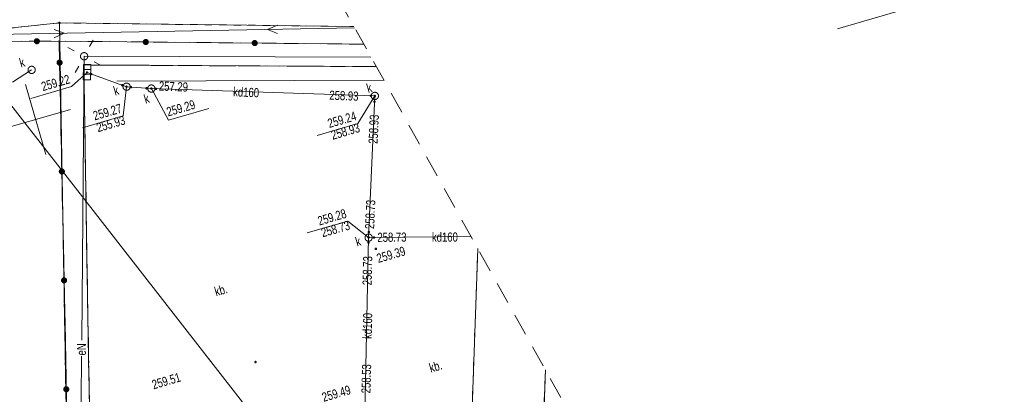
# Model space of a CAD drawing. Header units: millimetres. Extents: x -105537 to 2299296, y -162842 to 175608.
# Tile 30 of 42: x 68171 to 135949, y 30976 to 56778. Entities that reach past the tile are written whole.
import ezdxf
from ezdxf.xclip import XClip

# ---------------------------------------------------------------- set-up
doc = ezdxf.new("R2010")
doc.units = ezdxf.units.MM
doc.header["$MEASUREMENT"] = 0
doc.header["$XCLIPFRAME"] = 0
for name, pattern in [('1054', [2000, 1500, -500]), ('1086', [1500, 1000, -500]), ('2216', [2500, 1500, -1000]), ('2218', [1000, 500, -500])]:
    doc.linetypes.add(name, pattern=pattern)
doc.layers.add('A__!REF_RYSUNKI', color=7, linetype='Continuous')
for name, color, linetype, lineweight in [('Wadowice Wałowa mdcp500_2_EGB_Budynek_Nr_pióra__7', 7, 'Continuous', 18), ('Wadowice Wałowa mdcp500_2_EGB_DzialkaEwidencyjna_Nr_pióra__3', 3, 'Continuous', 18), ('Wadowice Wałowa mdcp500_2_EGB_KonturUzytkuGruntowego_Nr_pióra__3', 3, 'Continuous', 18), ('Wadowice Wałowa mdcp500_2_EGB_PunktGraniczny_Nr_pióra__3', 3, 'Continuous', 18), ('Wadowice Wałowa mdcp500_2_GES_PrzewodElektroenergetyczny_Nr_pióra__1', 1, 'Continuous', 18), ('Wadowice Wałowa mdcp500_2_GES_PrzewodKanalizacyjny_Nr_pióra__34', 34, 'Continuous', 18), ('Wadowice Wałowa mdcp500_2_GES_PrzewodTelekomunikacyjny_Nr_pióra__30', 30, 'Continuous', 18), ('Wadowice Wałowa mdcp500_2_GES_Rzedna_Nr_pióra__34', 34, 'Continuous', 18), ('Wadowice Wałowa mdcp500_2_GES_UrzadzeniaSiecElektroenerge_Nr_pióra__7', 7, 'Continuous', 18), ('Wadowice Wałowa mdcp500_2_GES_UrzadzeniaSiecKanalizacyjna_Nr_pióra__34', 34, 'Continuous', 18), ('Wadowice Wałowa mdcp500_2_OT_Komunikacja_Nr_pióra__7', 7, 'Continuous', 18), ('Wadowice Wałowa mdcp500_2_OT_Ogrodzenia_Nr_pióra__7', 7, 'Continuous', 18), ('Wadowice Wałowa mdcp500_2_OT_Rzedna_Nr_pióra__7', 7, 'Continuous', 18), ('Wadowice Wałowa mdcp500_2_OT_ZagospodarowanieTerenu_Nr_pióra__7', 7, 'Continuous', 18), ('Wadowice Wałowa mdcp500_2_siatka_Nr_pióra__7', 7, 'Continuous', 18), ('Wadowice Wałowa mdcp500_2_zakres_mapy_Nr_pióra__178', 178, 'Continuous', 18), ('Wadowice Wałowa mdcp500_2_zakres_pomiaru_Nr_pióra__6', 6, 'Continuous', 18), ('Wadowice Wałowa mdcp500_3_0_Nr_pióra__1', 7, 'Continuous', 13)]:
    doc.layers.add(name, color=color, linetype=linetype, lineweight=lineweight)
doc.styles.add('STYL_AUTOMATYCZNY_7', font='arial.ttf', dxfattribs={"width": 0.75})
picture_1 = doc.add_image_def('image1.tif', size_in_pixel=(6904, 2168))

# ---------------------------------------------------------------- blocks, each defined once
blk = doc.blocks.new('Rysunek_1_3', base_point=(73226, -6125))
at = {"layer": 'Wadowice Wałowa mdcp500_3_0_Nr_pióra__1', "color": 7, "lineweight": 13}
image = blk.add_image(picture_1, insert=(-79879, -3368), size_in_units=(292228, 91739), rotation=16.24147, dxfattribs=at)
image.set_boundary_path([(-0.5, -0.5), (6903.5, 2167.5)])
blk = doc.blocks.new('Rysunek_4_2', base_point=(-5551989123, -7375062639))
at = {"layer": 'Wadowice Wałowa mdcp500_2_EGB_Budynek_Nr_pióra__7', "color": 7, "linetype": 'Continuous', "lineweight": 18, "flags": 128}
blk.add_lwpolyline([(103556, 10552), (104357, 32669)], dxfattribs=at)
at = {"layer": 'Wadowice Wałowa mdcp500_2_EGB_DzialkaEwidencyjna_Nr_pióra__3', "color": 3, "linetype": 'Continuous', "lineweight": 18, "flags": 128}
blk.add_lwpolyline([(43714, 54936), (43847, 30884), (43932, 16826), (44561, 15989), (51814, 10790), (58549, 8659), (58811, -7722), (72003, -7275), (70906, 56556), (58333, 55237), (49377, 55055)], close=True, dxfattribs=at)
for points in [[(49377, 55055), (58333, 55237), (70906, 56556), (91174, 56307)], [(91174, 56307), (70906, 56556), (72003, -7275)], [(72003, -7275), (72069, -13723), (97767, -14018), (99703, 41013)], [(99703, 41013), (97767, -14018), (120249, -14072)]]:
    blk.add_lwpolyline(points, dxfattribs=at)
at = {"layer": 'Wadowice Wałowa mdcp500_2_EGB_KonturUzytkuGruntowego_Nr_pióra__3', "color": 3, "linetype": '2218', "lineweight": 18, "flags": 128}
for points in [[(58333, 55237), (70906, 56556)], [(72003, -7275), (70906, 56556)], [(70906, 56556), (91174, 56307)], [(97767, -14018), (99703, 41013)]]:
    blk.add_lwpolyline(points, dxfattribs=at)
at = {"layer": 'Wadowice Wałowa mdcp500_2_EGB_PunktGraniczny_Nr_pióra__3', "color": 3, "linetype": 'Continuous', "lineweight": 18}
for radius in [50, 45, 40, 35, 30, 25, 20, 15, 10, 5]:
    blk.add_circle((70906, 56556), radius, dxfattribs=at)
at = {"layer": 'Wadowice Wałowa mdcp500_2_GES_PrzewodElektroenergetyczny_Nr_pióra__1', "color": 1, "linetype": 'Continuous', "lineweight": 18}
for p, q in [((85226, 56103), (85913, 56403)), ((71231, 55839), (70533, 56113)), ((71231, 55839), (70544, 55539)), ((85226, 56103), (85924, 55829))]:
    blk.add_line(p, q, dxfattribs=at)
at = {"layer": 'Wadowice Wałowa mdcp500_2_GES_PrzewodElektroenergetyczny_Nr_pióra__1', "color": 1, "linetype": 'Continuous', "lineweight": 18, "flags": 128}
for points in [[(91225, 56216), (65232, 55726)], [(72444, 34709), (72606, 54260), (92350, 54199)], [(72335, 21476), (72435, 33606)]]:
    blk.add_lwpolyline(points, dxfattribs=at)
at = {"layer": 'Wadowice Wałowa mdcp500_2_GES_PrzewodKanalizacyjny_Nr_pióra__34', "color": 34, "linetype": 'Continuous', "lineweight": 18, "flags": 128}
for points in [[(67666, 52471), (68994, 53322)], [(92191, 41769), (92619, 51528), (77233, 52035), (75529, 52164), (72807, 53142)], [(74857, 52541), (93238, 52607)], [(91940, 29583), (92191, 41769)], [(92191, 41769), (99240, 41844)]]:
    blk.add_lwpolyline(points, dxfattribs=at)
at = {"layer": 'Wadowice Wałowa mdcp500_2_GES_PrzewodTelekomunikacyjny_Nr_pióra__30', "color": 30, "linetype": 'Continuous', "lineweight": 18, "flags": 128}
for points in [[(72444, 34709), (72606, 54260), (92350, 54199)], [(72335, 21476), (72435, 33606)]]:
    blk.add_lwpolyline(points, dxfattribs=at)
at = {"layer": 'Wadowice Wałowa mdcp500_2_GES_Rzedna_Nr_pióra__34', "color": 34, "linetype": 'Continuous', "lineweight": 18, "flags": 128}
for points in [[(72807, 53142), (71727, 52166), (68933, 51352)], [(75529, 52164), (75291, 50146), (72497, 49332)], [(77233, 52035), (78408, 49857), (81202, 50671)], [(92619, 51528), (91440, 49622), (88646, 48808)], [(92191, 41769), (90754, 42906), (87960, 42092)]]:
    blk.add_lwpolyline(points, dxfattribs=at)
at = {"layer": 'Wadowice Wałowa mdcp500_2_GES_Rzedna_Nr_pióra__34', "color": 34, "linetype": 'Continuous', "lineweight": 18}
for centre in [(72807, 53142), (73098, 53039), (75239, 52267), (75529, 52164), (75829, 52137), (76905, 52054), (77233, 52035), (77549, 52023), (92344, 51542), (92619, 51528), (92600, 51127), (92206, 42148), (92178, 41422), (92191, 41769), (92565, 41774)]:
    blk.add_circle(centre, 50, dxfattribs=at)
at = {"layer": 'Wadowice Wałowa mdcp500_2_GES_UrzadzeniaSiecElektroenerge_Nr_pióra__7', "color": 7, "linetype": 'Continuous', "lineweight": 18}
for p, q in [((73219, 55376), (72981, 54942)), ((71491, 54872), (71924, 54634)), ((71994, 53144), (72232, 53578)), ((73722, 53648), (73288, 53886))]:
    blk.add_line(p, q, dxfattribs=at)
blk.add_circle((72606, 54260), 250, dxfattribs=at)
at = {"layer": 'Wadowice Wałowa mdcp500_2_GES_UrzadzeniaSiecKanalizacyjna_Nr_pióra__34', "color": 34, "linetype": 'Continuous', "lineweight": 18}
for p, q in [((72554, 52997), (73054, 52987)), ((72561, 53347), (73061, 53337))]:
    blk.add_line(p, q, dxfattribs=at)
at = {"layer": 'Wadowice Wałowa mdcp500_2_GES_UrzadzeniaSiecKanalizacyjna_Nr_pióra__34', "color": 34, "linetype": 'Continuous', "lineweight": 18, "flags": 128}
blk.add_lwpolyline([(73047, 52637), (73068, 53687), (72568, 53697), (72547, 52647)], close=True, dxfattribs=at)
at = {"layer": 'Wadowice Wałowa mdcp500_2_GES_UrzadzeniaSiecKanalizacyjna_Nr_pióra__34', "color": 34, "linetype": 'Continuous', "lineweight": 18}
for centre in [(68994, 53322), (75529, 52164), (77233, 52035), (92619, 51528), (92191, 41769)]:
    blk.add_circle(centre, 250, dxfattribs=at)
at = {"layer": 'Wadowice Wałowa mdcp500_2_OT_Komunikacja_Nr_pióra__7', "color": 7, "linetype": '1054', "lineweight": 18, "flags": 128}
blk.add_lwpolyline([(57149, 6064), (56160, 6671), (56118, 9961), (51387, 11936), (44301, 15059), (44269, 15383), (44222, 33670), (44317, 55227), (58299, 55248), (70887, 55301), (71342, 33394), (71640, 16066), (71900, -7815), (71960, -13672), (57320, -8896), (58365, -7727), (58811, -7722), (67955, -7433), (67047, 50141), (57892, 49995), (57446, 49989), (58365, -7727), (57320, -8896)], close=True, dxfattribs=at)
for points in [[(72583, 53660), (72913, 33435), (73293, 16005), (73642, -6359), (77187, -6337), (77083, -12200), (91566, -12397), (91778, -12481), (91952, -12649), (92092, -12879), (92170, -13076), (92222, -13290), (92267, -13443), (92283, -13678), (92278, -13877), (98448, -13996), (98425, -13847), (98430, -13648), (98445, -13414), (98495, -13264), (98605, -13034), (98762, -12822), (98926, -12670), (99111, -12553), (99314, -12463), (99493, -12400), (99739, -12350), (99964, -12336), (118966, -12383), (125134, -10316), (126308, -10234), (126668, 8515), (126698, 9950), (125773, 10014), (125669, 10015), (122687, 10095), (121660, 10295), (113078, 10722), (113053, 10308), (103556, 10552), (104357, 32669)], [(92714, 53546), (72583, 53660)]]:
    blk.add_lwpolyline(points, dxfattribs=at)
at = {"layer": 'Wadowice Wałowa mdcp500_2_OT_Komunikacja_Nr_pióra__7', "color": 7, "linetype": 'Continuous', "lineweight": 18, "flags": 128}
blk.add_lwpolyline([(92714, 53546), (72583, 53660), (72913, 33435), (73293, 16005), (73642, -6359), (77187, -6337), (77083, -12200), (91566, -12397), (91778, -12481), (91952, -12649), (92092, -12879), (92170, -13076), (92222, -13290), (92267, -13443), (92283, -13678), (92278, -13877), (92260, -14028), (92123, -14381), (91814, -14929), (91393, -15270), (90515, -15620)], dxfattribs=at)
at = {"layer": 'Wadowice Wałowa mdcp500_2_OT_Ogrodzenia_Nr_pióra__7', "color": 7, "linetype": 'Continuous', "lineweight": 18, "flags": 128}
for points in [[(91851, 55093), (70887, 55301), (58299, 55248)], [(71960, -13672), (71640, 16066), (71342, 33394), (70887, 55301)]]:
    blk.add_lwpolyline(points, dxfattribs=at)
at = {"layer": 'Wadowice Wałowa mdcp500_2_OT_Ogrodzenia_Nr_pióra__7', "color": 7, "linetype": 'Continuous', "lineweight": 18}
for centre, radius in [((69352, 55294), 175), ((69352, 55294), 158), ((69352, 55294), 140), ((69352, 55294), 122), ((69352, 55294), 105), ((69352, 55294), 87.5), ((69352, 55294), 70), ((69352, 55294), 52.5), ((69352, 55294), 35), ((76852, 55242), 175), ((76852, 55242), 158), ((76852, 55242), 140), ((76852, 55242), 122), ((76852, 55242), 105), ((76852, 55242), 87.5), ((76852, 55242), 70), ((76852, 55242), 52.5), ((76852, 55242), 35), ((84351, 55168), 175), ((84351, 55168), 158), ((84351, 55168), 140), ((84351, 55168), 122), ((84351, 55168), 105), ((84351, 55168), 87.5), ((84351, 55168), 70), ((84351, 55168), 52.5), ((84351, 55168), 35), ((70917, 53820), 175), ((70917, 53820), 158), ((70917, 53820), 140), ((70917, 53820), 122), ((70917, 53820), 105), ((70917, 53820), 87.5), ((70917, 53820), 70), ((70917, 53820), 52.5), ((70917, 53820), 35), ((71073, 46321), 175), ((71073, 46321), 158), ((71073, 46321), 140), ((71073, 46321), 122), ((71073, 46321), 105), ((71073, 46321), 87.5), ((71073, 46321), 70), ((71073, 46321), 52.5), ((71073, 46321), 35), ((71229, 38823), 175), ((71229, 38823), 158), ((71229, 38823), 140), ((71229, 38823), 122), ((71229, 38823), 105), ((71229, 38823), 87.5), ((71229, 38823), 70), ((71229, 38823), 52.5), ((71229, 38823), 35), ((71377, 31324), 175), ((71377, 31324), 158), ((71377, 31324), 140), ((71377, 31324), 122), ((71377, 31324), 105), ((71377, 31324), 87.5), ((71377, 31324), 70), ((71377, 31324), 52.5), ((71377, 31324), 35)]:
    blk.add_circle(centre, radius, dxfattribs=at)
at = {"layer": 'Wadowice Wałowa mdcp500_2_OT_Rzedna_Nr_pióra__7', "color": 7, "linetype": 'Continuous', "lineweight": 18}
for centre in [(92687, 40997), (84407, 33200)]:
    blk.add_circle(centre, 50, dxfattribs=at)
at = {"layer": 'Wadowice Wałowa mdcp500_2_OT_ZagospodarowanieTerenu_Nr_pióra__7', "color": 7, "linetype": '1086', "lineweight": 18, "flags": 128}
for points in [[(91851, 55093), (70887, 55301), (71342, 33394), (71640, 16066), (71960, -13672)], [(71960, -13672), (92278, -13877), (92283, -13678), (92267, -13443), (92222, -13290), (92170, -13076), (92092, -12879), (91952, -12649), (91778, -12481), (91566, -12397), (77083, -12200), (77187, -6337), (73642, -6359), (73293, 16005), (72913, 33435), (72583, 53660), (92714, 53546)]]:
    blk.add_lwpolyline(points, dxfattribs=at)
at = {"layer": 'Wadowice Wałowa mdcp500_2_siatka_Nr_pióra__7', "color": 7, "linetype": 'Continuous', "lineweight": 18}
blk.add_line((69272, 49904), (69272, 49904), dxfattribs=at)
at = {"layer": 'Wadowice Wałowa mdcp500_2_siatka_Nr_pióra__7', "color": 7, "linetype": 'Continuous', "lineweight": 18, "flags": 128}
for points in [[(69971, 47503), (68572, 52304)], [(66871, 49204), (71672, 50603)]]:
    blk.add_lwpolyline(points, dxfattribs=at)
at = {"layer": 'Wadowice Wałowa mdcp500_2_zakres_mapy_Nr_pióra__178', "color": 178, "linetype": '2216', "lineweight": 18, "flags": 128}
blk.add_lwpolyline([(-40483, 56408), (-5213, 67491), (39821, 70990), (82874, 71190), (110281, 22047), (166247, 18451), (167791, 23267), (190180, 23749), (210929, -16171), (215662, -76514), (204751, -90911), (192280, -94240), (99368, -84761), (95395, -58866), (-13644, -56772), (-14810, -56089), (-36248, -54694), (-51798, -10956), (-46825, 27703)], close=True, dxfattribs=at)
at = {"layer": 'Wadowice Wałowa mdcp500_2_zakres_pomiaru_Nr_pióra__6', "color": 6, "linetype": 'Continuous', "lineweight": 18, "flags": 128}
blk.add_lwpolyline([(-36180, 34746), (4114, 60748), (44966, 61815), (60249, 60296), (102129, 6512), (100199, -31350), (79246, -37422), (-27808, -35505), (-36756, -10950)], close=True, dxfattribs=at)
at = {"layer": 'Wadowice Wałowa mdcp500_2_GES_PrzewodElektroenergetyczny_Nr_pióra__1', "color": 1, "linetype": 'Continuous', "lineweight": 18, "insert": (72418, 33652), "char_height": 625, "attachment_point": 4, "rotation": 89.41157, "style": 'STYL_AUTOMATYCZNY_7'}
blk.add_mtext('\\A1;{\\pql;\\fArial|b0|i0|c238|p0;\\W0.750000;eN}', dxfattribs=at)
at = {"layer": 'Wadowice Wałowa mdcp500_2_GES_PrzewodKanalizacyjny_Nr_pióra__34', "color": 34, "linetype": 'Continuous', "lineweight": 18, "char_height": 625, "attachment_point": 4, "style": 'STYL_AUTOMATYCZNY_7'}
for insert, rotation in [((82867, 51809), 357.76297), ((96549, 41794), 0.45557), ((92090, 34796), 88.58467)]:
    blk.add_mtext('\\A1;{\\pql;\\fArial|b0|i0|c238|p0;\\W0.750000;kd160}', dxfattribs=dict(at, insert=insert, rotation=rotation))
at = {"layer": 'Wadowice Wałowa mdcp500_2_GES_Rzedna_Nr_pióra__34', "color": 34, "linetype": 'Continuous', "lineweight": 18, "char_height": 625, "style": 'STYL_AUTOMATYCZNY_7'}
for s, insert, attachment_point, rotation in [('\\A1;{\\pql;\\fArial|b0|i0|c238|p0;\\W0.750000;259.22}', (69773, 51845), 7, 16.24147), ('\\A1;{\\pql;\\fArial|b0|i0|c238|p0;\\W0.750000;257.29}', (77765, 52527), 1, 357.76297), ('\\A1;{\\pql;\\fArial|b0|i0|c238|p0;\\W0.750000;258.93}', (89489, 51579), 4, 357.76297), ('\\A1;{\\pql;\\fArial|b0|i0|c238|p0;\\W0.750000;259.27}', (73336, 49828), 7, 16.24147), ('\\A1;{\\pql;\\fArial|b0|i0|c238|p0;\\W0.750000;259.29}', (78393, 50101), 7, 16.24147), ('\\A1;{\\pql;\\fArial|b0|i0|c238|p0;\\W0.750000;259.24}', (89484, 49304), 7, 16.24147), ('\\A1;{\\pql;\\fArial|b0|i0|c238|p0;\\W0.750000;255.93}', (73572, 49018), 7, 16.24147), ('\\A1;{\\pql;\\fArial|b0|i0|c238|p0;\\W0.750000;258.93}', (89721, 48494), 7, 16.24147), ('\\A1;{\\pql;\\fArial|b0|i0|c238|p0;\\W0.750000;258.93}', (92498, 48232), 4, 87.38737), ('\\A1;{\\pql;\\fArial|b0|i0|c238|p0;\\W0.750000;258.73}', (92256, 42364), 4, 87.38737), ('\\A1;{\\pql;\\fArial|b0|i0|c238|p0;\\W0.750000;259.28}', (88799, 42588), 7, 16.24147), ('\\A1;{\\pql;\\fArial|b0|i0|c238|p0;\\W0.750000;258.73}', (89035, 41778), 7, 16.24147), ('\\A1;{\\pql;\\fArial|b0|i0|c238|p0;\\W0.750000;258.73}', (92793, 41785), 4, 0.45557), ('\\A1;{\\pql;\\fArial|b0|i0|c238|p0;\\W0.750000;258.73}', (92085, 38487), 4, 88.53657), ('\\A1;{\\pql;\\fArial|b0|i0|c238|p0;\\W0.750000;258.53}', (92006, 31049), 4, 88.58467), ('\\A1;{\\pql;\\fArial|b0|i0|c238|p0;\\W0.750000;259.49}', (89092, 30442), 7, 16.24147)]:
    blk.add_mtext(s, dxfattribs=dict(at, insert=insert, attachment_point=attachment_point, rotation=rotation))
at = {"layer": 'Wadowice Wałowa mdcp500_2_GES_UrzadzeniaSiecKanalizacyjna_Nr_pióra__34', "color": 34, "linetype": 'Continuous', "lineweight": 18, "char_height": 625, "rotation": 16.24147, "style": 'STYL_AUTOMATYCZNY_7'}
for insert, attachment_point in [((68260, 53482), 7), ((74741, 51550), 7), ((92160, 51735), 7), ((76835, 50991), 7), ((91309, 41453), 4)]:
    blk.add_mtext('\\A1;{\\pql;\\fArial|b0|i0|c238|p0;\\W0.750000;k}', dxfattribs=dict(at, insert=insert, attachment_point=attachment_point))
at = {"layer": 'Wadowice Wałowa mdcp500_2_OT_Komunikacja_Nr_pióra__7', "color": 7, "linetype": 'Continuous', "lineweight": 18, "char_height": 625, "attachment_point": 4, "rotation": 16.24147, "style": 'STYL_AUTOMATYCZNY_7'}
for insert in [(81607, 38023), (96384, 32766)]:
    blk.add_mtext('\\A1;{\\pql;\\fArial|b0|i0|c238|p0;\\W0.750000;kb.}', dxfattribs=dict(at, insert=insert))
at = {"layer": 'Wadowice Wałowa mdcp500_2_OT_Rzedna_Nr_pióra__7', "color": 7, "linetype": 'Continuous', "lineweight": 18, "char_height": 625, "attachment_point": 7, "rotation": 16.24147, "style": 'STYL_AUTOMATYCZNY_7'}
for s, insert in [('\\A1;{\\pql;\\fArial|b0|i0|c238|p0;\\W0.750000;259.39}', (92858, 40009)), ('\\A1;{\\pql;\\fArial|b0|i0|c238|p0;\\W0.750000;259.51}', (77389, 31310))]:
    blk.add_mtext(s, dxfattribs=dict(at, insert=insert))

msp = doc.modelspace()

# ---------------------------------------------------------------- block references
at = {"layer": 'A__!REF_RYSUNKI', "color": 7, "linetype": 'Continuous', "lineweight": 13}
ref = msp.add_blockref('Rysunek_1_3', (73225.66, -6125.131), dxfattribs=at)
XClip(ref).set_block_clipping_path([(-93517.5507872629, 43450.1606019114), (110816.6640264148, 102975.132325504), (124455.4531805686, 56156.6090716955), (200686.4574784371, 78363.6015689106), (175028.2618212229, 166441.7158685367), (-105536.9572903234, 84709.7516477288)])
ref = msp.add_blockref('Rysunek_4_2', (-5551989123.249, -7375062639.407), dxfattribs=at)
XClip(ref).set_block_clipping_path([(-61241.4531575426, -107607.1502755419), (18474.2309784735, -84385.0293576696), (39659.2429552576, -157107.8322890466), (251319.9927157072, -95448.5543467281), (195865.5394707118, 94912.5971797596), (119370.7429366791, 72628.7588867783), (110592.302622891, 102762.9304267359), (-104289.334739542, 40165.3698595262)])

doc.saveas('drawing.dxf')
